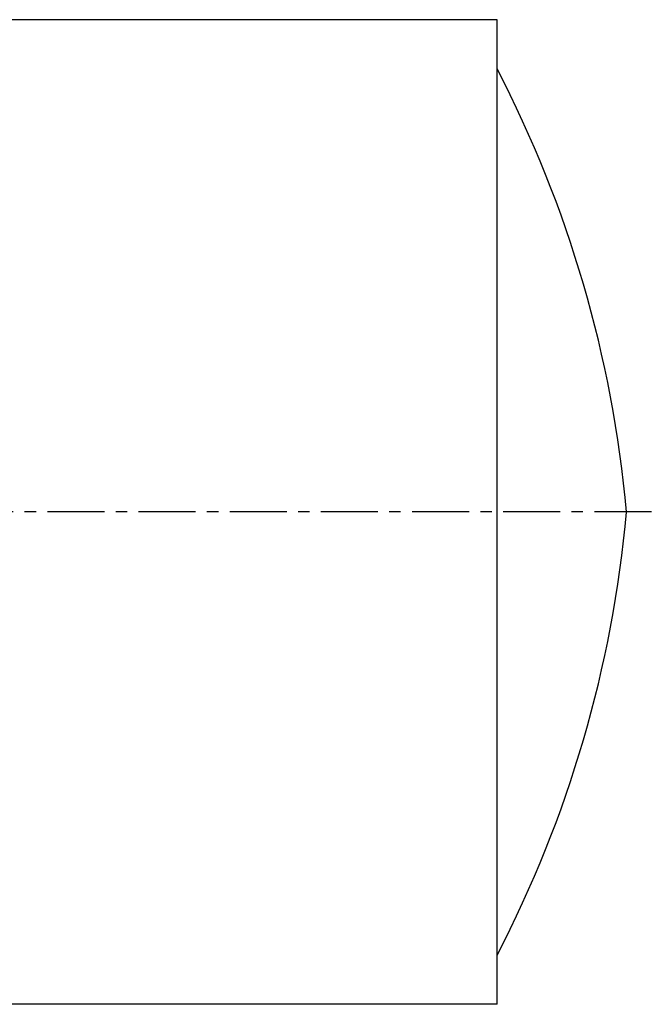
# Model space of a CAD drawing. Header units: millimetres. Extents: x 160 to 432, y 133 to 332.
# Tile 40 of 40: x 305 to 432, y 133 to 332. Entities that reach past the tile are written whole.
import ezdxf

# ---------------------------------------------------------------- set-up
doc = ezdxf.new("R2010")
doc.units = ezdxf.units.MM
doc.header["$LTSCALE"] = 30.734
doc.linetypes.add('CENTER', pattern=[0.6, 0.375, -0.075, 0.075, -0.075])
doc.layers.get('0').update_dxf_attribs({"linetype": 'CONTINUOUS'})
doc.layers.add('DEFAULT_1', color=7, linetype='CENTER')

msp = doc.modelspace()

# ---------------------------------------------------------------- linework, layer by layer
at = {"color": 7, "linetype": 'CONTINUOUS'}
for p, q in [((401.27, 331.84), (165.47, 331.84)), ((401.27, 132.84), (401.27, 331.84)), ((401.27, 132.84), (165.47, 132.84))]:
    msp.add_line(p, q, dxfattribs=at)
for centre, start, end in [((187.24, 210.66), 5.1559, 27.4603), ((187.24, 254.01), 332.5397, 354.8441)]:
    msp.add_arc(centre, 241.2, start, end, dxfattribs=at)
at = {"layer": 'DEFAULT_1', "color": 2, "linetype": 'CENTER'}
msp.add_line((432.47, 232.34), (160.47, 232.34), dxfattribs=at)

doc.saveas('drawing.dxf')
